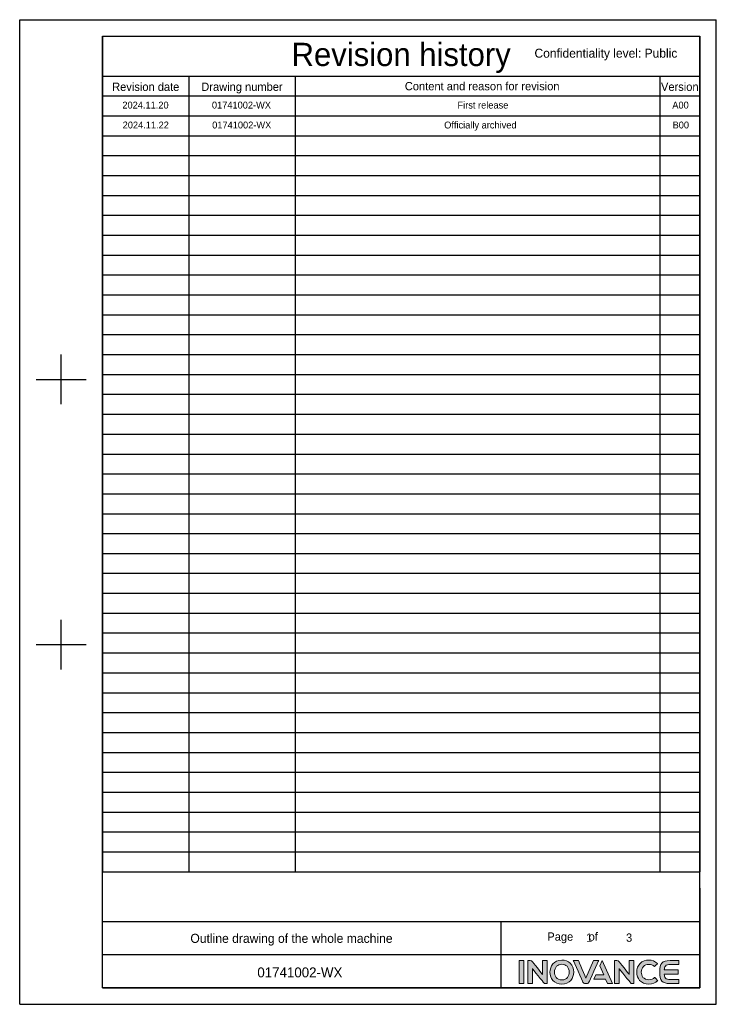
# Model space of a CAD drawing. Header units: millimetres. Extents: x 4086 to 10416, y 123 to 1549.
# Tile 2 of 256: x 5175 to 6184, y 123 to 1549. Entities that reach past the tile are written whole.
import ezdxf
from ezdxf.enums import TextEntityAlignment as Align

# ---------------------------------------------------------------- set-up
doc = ezdxf.new("R2010")
doc.units = ezdxf.units.MM
doc.layers.add('logo-蓝色', color=7, linetype='Continuous', true_color=0x008ccf)
doc.layers.add('模板', color=7, linetype='Continuous')
doc.styles.add('思源黑', font='SourceHanSansCN-Normal.ttf')

# ---------------------------------------------------------------- blocks, each defined once
blk = doc.blocks.new('0')
at = {"layer": 'logo-蓝色'}
h = blk.add_hatch(color=256, dxfattribs=at)
h.dxf.hatch_style = 1
edge = h.paths.add_edge_path()
edge.add_spline(control_points=[(5898.3, 153.2), (5898.3, 153.2), (5904.9, 153.2), (5904.9, 153.2), (5904.9, 153.2), (5904.9, 153.2), (5904.9, 186.6), (5904.9, 186.6), (5904.9, 186.6), (5904.9, 186.6), (5898.3, 186.6), (5898.3, 186.6), (5898.3, 186.6), (5898.3, 186.6), (5898.3, 153.2), (5898.3, 153.2)], knot_values=[0, 0, 0, 0, 0.25, 0.25, 0.25, 0.25, 0.5, 0.5, 0.5, 0.5, 0.75, 0.75, 0.75, 0.75, 1, 1, 1, 1], degree=3, periodic=1)
h = blk.add_hatch(color=256, dxfattribs=at)
h.dxf.hatch_style = 1
edge = h.paths.add_edge_path()
edge.add_spline(control_points=[(5932, 186.7), (5932, 186.7), (5932, 166.6), (5932, 166.6), (5932, 166.6), (5932, 166.6), (5917.3, 185.2), (5917.3, 185.2), (5917.3, 185.2), (5916.6, 186.1), (5915.6, 186.6), (5914.4, 186.6), (5914.4, 186.6), (5914.4, 186.6), (5910.8, 186.6), (5910.8, 186.6), (5910.8, 186.6), (5910.8, 186.6), (5910.8, 153.2), (5910.8, 153.2), (5910.8, 153.2), (5910.8, 153.2), (5917.4, 153.2), (5917.4, 153.2), (5917.4, 153.2), (5917.4, 153.2), (5917.4, 175.1), (5917.4, 175.1), (5917.4, 175.1), (5917.4, 175.1), (5934, 154.2), (5934, 154.2), (5934, 154.2), (5934.5, 153.6), (5935.2, 153.2), (5936, 153.2), (5936, 153.2), (5936, 153.2), (5938.7, 153.2), (5938.7, 153.2), (5938.7, 153.2), (5938.7, 153.2), (5938.7, 186.7), (5938.7, 186.7), (5938.7, 186.7), (5938.7, 186.7), (5932, 186.7), (5932, 186.7)], knot_values=[0, 0, 0, 0, 0.083333, 0.083333, 0.083333, 0.083333, 0.166667, 0.166667, 0.166667, 0.166667, 0.25, 0.25, 0.25, 0.25, 0.333333, 0.333333, 0.333333, 0.333333, 0.416667, 0.416667, 0.416667, 0.416667, 0.5, 0.5, 0.5, 0.5, 0.583333, 0.583333, 0.583333, 0.583333, 0.666667, 0.666667, 0.666667, 0.666667, 0.75, 0.75, 0.75, 0.75, 0.833333, 0.833333, 0.833333, 0.833333, 0.916667, 0.916667, 0.916667, 0.916667, 1, 1, 1, 1], degree=3, periodic=1)
h = blk.add_hatch(color=256, dxfattribs=at)
h.dxf.hatch_style = 1
edge = h.paths.add_edge_path(flags=16)
edge.add_spline(control_points=[(5952.6, 178.4), (5954.5, 180.3), (5957, 181.3), (5960.1, 181.3), (5960.1, 181.3), (5963.2, 181.3), (5965.7, 180.3), (5967.6, 178.4), (5967.6, 178.4), (5969.6, 176.3), (5970.8, 173.1), (5970.7, 169.7), (5970.7, 169.7), (5970.6, 164.4), (5967.8, 158.6), (5960.1, 158.6), (5960.1, 158.6), (5952.5, 158.6), (5949.6, 164.3), (5949.5, 169.7), (5949.5, 169.7), (5949.4, 173), (5950.5, 176.2), (5952.6, 178.4)], knot_values=[0, 0, 0, 0, 0.166667, 0.166667, 0.166667, 0.166667, 0.333333, 0.333333, 0.333333, 0.333333, 0.5, 0.5, 0.5, 0.5, 0.666667, 0.666667, 0.666667, 0.666667, 0.833333, 0.833333, 0.833333, 0.833333, 1, 1, 1, 1], degree=3, periodic=0)
edge = h.paths.add_edge_path()
edge.add_spline(control_points=[(5960.1, 187.3), (5948.3, 187.3), (5942.9, 178.2), (5942.9, 169.7), (5942.9, 169.7), (5942.9, 165.1), (5944.4, 160.9), (5947.1, 157.9), (5947.1, 157.9), (5950.2, 154.4), (5954.7, 152.5), (5960.1, 152.5), (5960.1, 152.5), (5965.5, 152.5), (5970, 154.4), (5973.1, 157.9), (5973.1, 157.9), (5975.7, 161), (5977.2, 165.2), (5977.3, 169.8), (5977.3, 169.8), (5977.3, 174.7), (5975.5, 179.4), (5972.3, 182.6), (5972.3, 182.6), (5969.3, 185.7), (5965, 187.3), (5960.1, 187.3)], knot_values=[0, 0, 0, 0, 0.142857, 0.142857, 0.142857, 0.142857, 0.285714, 0.285714, 0.285714, 0.285714, 0.428571, 0.428571, 0.428571, 0.428571, 0.571429, 0.571429, 0.571429, 0.571429, 0.714286, 0.714286, 0.714286, 0.714286, 0.857143, 0.857143, 0.857143, 0.857143, 1, 1, 1, 1], degree=3, periodic=0)
h = blk.add_hatch(color=256, dxfattribs=at)
h.dxf.hatch_style = 1
edge = h.paths.add_edge_path()
edge.add_spline(control_points=[(6006, 186.6), (6006, 186.6), (5995, 161.1), (5995, 161.1), (5995, 161.1), (5995, 161.1), (5984.1, 186.6), (5984.1, 186.6), (5984.1, 186.6), (5984.1, 186.6), (5976.7, 186.6), (5976.7, 186.6), (5976.7, 186.6), (5976.7, 186.6), (5990.7, 155.4), (5990.7, 155.4), (5990.7, 155.4), (5991.3, 154.1), (5992.5, 153.2), (5994, 153.2), (5994, 153.2), (5994, 153.2), (5994, 153.2), (5994, 153.2), (5994, 153.2), (5994, 153.2), (5996.1, 153.2), (5996.1, 153.2), (5996.1, 153.2), (5996.1, 153.2), (5996.1, 153.2), (5996.1, 153.2), (5996.1, 153.2), (5997.5, 153.2), (5998.8, 154.1), (5999.4, 155.4), (5999.4, 155.4), (5999.4, 155.4), (6013.4, 186.6), (6013.4, 186.6), (6013.4, 186.6), (6013.4, 186.6), (6006, 186.6), (6006, 186.6)], knot_values=[0, 0, 0, 0, 0.090909, 0.090909, 0.090909, 0.090909, 0.181818, 0.181818, 0.181818, 0.181818, 0.272727, 0.272727, 0.272727, 0.272727, 0.363636, 0.363636, 0.363636, 0.363636, 0.454545, 0.454545, 0.454545, 0.454545, 0.545455, 0.545455, 0.545455, 0.545455, 0.636364, 0.636364, 0.636364, 0.636364, 0.727273, 0.727273, 0.727273, 0.727273, 0.818182, 0.818182, 0.818182, 0.818182, 0.909091, 0.909091, 0.909091, 0.909091, 1, 1, 1, 1], degree=3, periodic=1)
h = blk.add_hatch(color=256, dxfattribs=at)
h.dxf.hatch_style = 1
edge = h.paths.add_edge_path()
edge.add_spline(control_points=[(6018.5, 186.6), (6018.5, 186.6), (6015.1, 178.9), (6015.1, 178.9), (6015.1, 178.9), (6015.1, 178.9), (6020.8, 165.7), (6020.8, 165.7), (6020.8, 165.7), (6020.8, 165.7), (6009.1, 165.7), (6009.1, 165.7), (6009.1, 165.7), (6009.1, 165.7), (6006.3, 159.5), (6006.3, 159.5), (6006.3, 159.5), (6006.3, 159.5), (6023.5, 159.5), (6023.5, 159.5), (6023.5, 159.5), (6023.5, 159.5), (6026.3, 153.2), (6026.3, 153.2), (6026.3, 153.2), (6026.3, 153.2), (6033.5, 153.2), (6033.5, 153.2), (6033.5, 153.2), (6033.5, 153.2), (6018.5, 186.6), (6018.5, 186.6)], knot_values=[0, 0, 0, 0, 0.125, 0.125, 0.125, 0.125, 0.25, 0.25, 0.25, 0.25, 0.375, 0.375, 0.375, 0.375, 0.5, 0.5, 0.5, 0.5, 0.625, 0.625, 0.625, 0.625, 0.75, 0.75, 0.75, 0.75, 0.875, 0.875, 0.875, 0.875, 1, 1, 1, 1], degree=3, periodic=1)
h = blk.add_hatch(color=256, dxfattribs=at)
h.dxf.hatch_style = 1
edge = h.paths.add_edge_path()
edge.add_spline(control_points=[(6057.5, 186.7), (6057.5, 186.7), (6057.5, 166.6), (6057.5, 166.6), (6057.5, 166.6), (6057.5, 166.6), (6042.8, 185.2), (6042.8, 185.2), (6042.8, 185.2), (6042.1, 186.1), (6041.1, 186.6), (6039.9, 186.6), (6039.9, 186.6), (6039.9, 186.6), (6036.3, 186.6), (6036.3, 186.6), (6036.3, 186.6), (6036.3, 186.6), (6036.3, 153.2), (6036.3, 153.2), (6036.3, 153.2), (6036.3, 153.2), (6042.9, 153.2), (6042.9, 153.2), (6042.9, 153.2), (6042.9, 153.2), (6042.9, 175.1), (6042.9, 175.1), (6042.9, 175.1), (6042.9, 175.1), (6059.5, 154.2), (6059.5, 154.2), (6059.5, 154.2), (6060, 153.6), (6060.7, 153.2), (6061.5, 153.2), (6061.5, 153.2), (6061.5, 153.2), (6064.1, 153.2), (6064.1, 153.2), (6064.1, 153.2), (6064.1, 153.2), (6064.1, 186.7), (6064.1, 186.7), (6064.1, 186.7), (6064.1, 186.7), (6057.5, 186.7), (6057.5, 186.7)], knot_values=[0, 0, 0, 0, 0.083333, 0.083333, 0.083333, 0.083333, 0.166667, 0.166667, 0.166667, 0.166667, 0.25, 0.25, 0.25, 0.25, 0.333333, 0.333333, 0.333333, 0.333333, 0.416667, 0.416667, 0.416667, 0.416667, 0.5, 0.5, 0.5, 0.5, 0.583333, 0.583333, 0.583333, 0.583333, 0.666667, 0.666667, 0.666667, 0.666667, 0.75, 0.75, 0.75, 0.75, 0.833333, 0.833333, 0.833333, 0.833333, 0.916667, 0.916667, 0.916667, 0.916667, 1, 1, 1, 1], degree=3, periodic=1)
h = blk.add_hatch(color=256, dxfattribs=at)
h.dxf.hatch_style = 1
edge = h.paths.add_edge_path()
edge.add_spline(control_points=[(6094.3, 162.1), (6092.3, 160), (6089.2, 158.8), (6086.2, 158.8), (6086.2, 158.8), (6078, 158.8), (6075.1, 164.4), (6075, 169.8), (6075, 169.8), (6075, 172.9), (6076.1, 175.9), (6078.2, 178), (6078.2, 178), (6080.1, 179.9), (6082.9, 181), (6086.2, 181), (6086.2, 181), (6089.2, 181), (6092, 179.9), (6094, 177.9), (6094, 177.9), (6094, 177.9), (6094.1, 177.8), (6094.1, 177.8), (6094.1, 177.8), (6094.1, 177.8), (6098.6, 182.1), (6098.6, 182.1), (6098.6, 182.1), (6098.6, 182.1), (6098.4, 182.2), (6098.4, 182.2), (6098.4, 182.2), (6095.1, 185.6), (6090.8, 187.3), (6086.2, 187.3), (6086.2, 187.3), (6081, 187.3), (6076.6, 185.7), (6073.4, 182.5), (6073.4, 182.5), (6070.3, 179.3), (6068.5, 174.7), (6068.5, 169.7), (6068.5, 169.7), (6068.5, 165.1), (6070, 160.9), (6072.7, 157.9), (6072.7, 157.9), (6075.8, 154.4), (6080.5, 152.5), (6086.2, 152.5), (6086.2, 152.5), (6091.2, 152.5), (6095.6, 154.2), (6098.9, 157.5), (6098.9, 157.5), (6098.9, 157.5), (6099, 157.6), (6099, 157.6), (6099, 157.6), (6099, 157.6), (6094.5, 162.2), (6094.5, 162.2), (6094.5, 162.2), (6094.5, 162.2), (6094.3, 162.1), (6094.3, 162.1)], knot_values=[0, 0, 0, 0, 0.058824, 0.058824, 0.058824, 0.058824, 0.117647, 0.117647, 0.117647, 0.117647, 0.176471, 0.176471, 0.176471, 0.176471, 0.235294, 0.235294, 0.235294, 0.235294, 0.294118, 0.294118, 0.294118, 0.294118, 0.352941, 0.352941, 0.352941, 0.352941, 0.411765, 0.411765, 0.411765, 0.411765, 0.470588, 0.470588, 0.470588, 0.470588, 0.529412, 0.529412, 0.529412, 0.529412, 0.588235, 0.588235, 0.588235, 0.588235, 0.647059, 0.647059, 0.647059, 0.647059, 0.705882, 0.705882, 0.705882, 0.705882, 0.764706, 0.764706, 0.764706, 0.764706, 0.823529, 0.823529, 0.823529, 0.823529, 0.882353, 0.882353, 0.882353, 0.882353, 0.941176, 0.941176, 0.941176, 0.941176, 1, 1, 1, 1], degree=3, periodic=0)
h = blk.add_hatch(color=256, dxfattribs=at)
h.dxf.hatch_style = 1
edge = h.paths.add_edge_path()
edge.add_spline(control_points=[(6116.9, 180.8), (6116.9, 180.8), (6129.4, 180.8), (6129.4, 180.8), (6129.4, 180.8), (6129.4, 180.8), (6129.4, 186.6), (6129.4, 186.6), (6129.4, 186.6), (6129.4, 186.6), (6116.7, 186.6), (6116.7, 186.6), (6116.7, 186.6), (6105.1, 186.6), (6101.9, 182.2), (6101.9, 170.3), (6101.9, 170.3), (6101.9, 170.3), (6101.9, 169.9), (6101.9, 169.9), (6101.9, 169.9), (6101.9, 169.9), (6101.9, 169.9), (6101.9, 169.9), (6101.9, 169.9), (6101.9, 169.9), (6101.9, 169.9), (6101.9, 169.9), (6101.9, 169.9), (6101.9, 169.9), (6101.9, 169.9), (6101.9, 169.9), (6101.9, 169.9), (6101.9, 169.9), (6101.9, 169.5), (6101.9, 169.5), (6101.9, 169.5), (6101.9, 157.7), (6105.1, 153.2), (6116.7, 153.2), (6116.7, 153.2), (6116.7, 153.2), (6129.4, 153.2), (6129.4, 153.2), (6129.4, 153.2), (6129.4, 153.2), (6129.4, 159), (6129.4, 159), (6129.4, 159), (6129.4, 159), (6116.9, 159), (6116.9, 159), (6116.9, 159), (6113.8, 159), (6111.5, 159.6), (6110.1, 161.2), (6110.1, 161.2), (6109, 162.5), (6108.5, 164.5), (6108.3, 166.8), (6108.3, 166.8), (6108.3, 166.8), (6128.3, 166.8), (6128.3, 166.8), (6128.3, 166.8), (6128.3, 166.8), (6128.3, 169.9), (6128.3, 169.9), (6128.3, 169.9), (6128.3, 169.9), (6128.3, 173), (6128.3, 173), (6128.3, 173), (6128.3, 173), (6108.3, 173), (6108.3, 173), (6108.3, 173), (6108.5, 175.4), (6109, 177.4), (6110.1, 178.7), (6110.1, 178.7), (6111.5, 180.3), (6113.8, 180.8), (6116.9, 180.8)], knot_values=[0, 0, 0, 0, 0.047619, 0.047619, 0.047619, 0.047619, 0.095238, 0.095238, 0.095238, 0.095238, 0.142857, 0.142857, 0.142857, 0.142857, 0.190476, 0.190476, 0.190476, 0.190476, 0.238095, 0.238095, 0.238095, 0.238095, 0.285714, 0.285714, 0.285714, 0.285714, 0.333333, 0.333333, 0.333333, 0.333333, 0.380952, 0.380952, 0.380952, 0.380952, 0.428571, 0.428571, 0.428571, 0.428571, 0.47619, 0.47619, 0.47619, 0.47619, 0.52381, 0.52381, 0.52381, 0.52381, 0.571429, 0.571429, 0.571429, 0.571429, 0.619048, 0.619048, 0.619048, 0.619048, 0.666667, 0.666667, 0.666667, 0.666667, 0.714286, 0.714286, 0.714286, 0.714286, 0.761905, 0.761905, 0.761905, 0.761905, 0.809524, 0.809524, 0.809524, 0.809524, 0.857143, 0.857143, 0.857143, 0.857143, 0.904762, 0.904762, 0.904762, 0.904762, 0.952381, 0.952381, 0.952381, 0.952381, 1, 1, 1, 1], degree=3, periodic=0)
for p, q in [((5175.4, 1549.2), (6183.7, 1549.2)), ((5175.4, 123.2), (5175.4, 1549.2)), ((6183.7, 123.2), (6183.7, 1549.2)), ((5295.4, 1525.2), (6159.6, 1525.2)), ((5295.4, 147.2), (5295.4, 1525.2)), ((5295.4, 1525.2), (5295.4, 315.3)), ((5295.4, 1525.2), (6159.6, 1525.2)), ((6159.6, 147.2), (6159.6, 1525.2)), ((6159.6, 1525.2), (6159.6, 315.3)), ((5295.4, 1467.6), (6159.6, 1467.6)), ((5295.4, 1438.8), (6159.6, 1438.8)), ((5235.4, 992.3), (5235.4, 1064.3)), ((5199.4, 1028.3), (5271.4, 1028.3)), ((5235.4, 608.2), (5235.4, 680.2)), ((5199.4, 644.2), (5271.4, 644.2)), ((6159.6, 291.3), (6159.6, 147.2)), ((5871.6, 195.2), (6159.6, 195.2)), ((5295.4, 147.2), (6159.6, 147.2)), ((5295.4, 147.2), (6159.6, 147.2)), ((5175.4, 123.2), (6183.7, 123.2))]:
    blk.add_line(p, q)
at = {"color": 2}
for p, q in [((5420.2, 1467.6), (5420.2, 315.3)), ((5573.9, 1467.6), (5573.9, 315.3)), ((6102, 1467.6), (6102, 315.3)), ((5295.4, 1410), (6159.6, 1410)), ((5295.4, 1381.2), (6159.6, 1381.2)), ((5295.4, 1352.4), (6159.6, 1352.4)), ((5295.4, 1323.6), (6159.6, 1323.6)), ((5295.4, 1294.8), (6159.6, 1294.8)), ((5295.4, 1265.9), (6159.6, 1265.9)), ((5295.4, 1237.1), (6159.6, 1237.1)), ((5295.4, 1208.3), (6159.6, 1208.3)), ((5295.4, 1179.5), (6159.6, 1179.5)), ((5295.4, 1150.7), (6159.6, 1150.7)), ((5295.4, 1121.9), (6159.6, 1121.9)), ((5295.4, 1093.1), (6159.6, 1093.1)), ((5295.4, 1064.3), (6159.6, 1064.3)), ((5295.4, 1035.5), (6159.6, 1035.5)), ((5295.4, 1006.7), (6159.6, 1006.7)), ((5295.4, 977.9), (6159.6, 977.9)), ((5295.4, 949.1), (6159.6, 949.1)), ((5295.4, 920.2), (6159.6, 920.2)), ((5295.4, 891.4), (6159.6, 891.4)), ((5295.4, 862.6), (6159.6, 862.6)), ((5295.4, 833.8), (6159.6, 833.8)), ((5295.4, 805), (6159.6, 805)), ((5295.4, 776.2), (6159.6, 776.2)), ((5295.4, 747.4), (6159.6, 747.4)), ((5295.4, 718.6), (6159.6, 718.6)), ((5295.4, 689.8), (6159.6, 689.8)), ((5295.4, 661), (6159.6, 661)), ((5295.4, 632.2), (6159.6, 632.2)), ((5295.4, 603.4), (6159.6, 603.4)), ((5295.4, 574.5), (6159.6, 574.5)), ((5295.4, 545.7), (6159.6, 545.7)), ((5295.4, 516.9), (6159.6, 516.9)), ((5295.4, 488.1), (6159.6, 488.1)), ((5295.4, 459.3), (6159.6, 459.3)), ((5295.4, 430.5), (6159.6, 430.5)), ((5295.4, 401.7), (6159.6, 401.7)), ((5295.4, 372.9), (6159.6, 372.9)), ((5295.4, 344.1), (6159.6, 344.1)), ((5295.4, 315.3), (6159.6, 315.3))]:
    blk.add_line(p, q, dxfattribs=at)
at = {"color": 2, "linetype": 'Continuous'}
for p, q in [((5295.4, 243.3), (6159.6, 243.3)), ((5295.4, 195.2), (5871.6, 195.2)), ((5583.5, 147.2), (5669.9, 147.2)), ((5669.9, 147.2), (5871.6, 147.2)), ((5943.6, 147.2), (6159.6, 147.2))]:
    blk.add_line(p, q, dxfattribs=at)
at = {"linetype": 'Continuous'}
for p, q in [((5871.6, 243.3), (5871.6, 195.2)), ((5871.6, 195.2), (5871.6, 147.2))]:
    blk.add_line(p, q, dxfattribs=at)
at = {"color": 7, "linetype": 'Continuous'}
blk.add_line((6159.6, 147.2), (5295.4, 147.2), dxfattribs=at)
at = {"layer": 'logo-蓝色', "lineweight": 9}
for points, knots in [([(5904.9, 186.6), (5904.9, 186.6), (5904.9, 186.6), (5898.3, 186.6), (5898.3, 186.6)], [0.5, 0.5, 0.5, 0.5, 0.5, 0.75, 0.75, 0.75, 0.75]), ([(5898.3, 186.6), (5898.3, 186.6), (5898.3, 186.6), (5898.3, 153.2), (5898.3, 153.2)], [0.75, 0.75, 0.75, 0.75, 0.75, 1, 1, 1, 1]), ([(5904.9, 153.2), (5904.9, 153.2), (5904.9, 153.2), (5904.9, 186.6), (5904.9, 186.6)], [0.25, 0.25, 0.25, 0.25, 0.25, 0.5, 0.5, 0.5, 0.5]), ([(5914.4, 186.6), (5914.4, 186.6), (5914.4, 186.6), (5910.8, 186.6), (5910.8, 186.6)], [0.25, 0.25, 0.25, 0.25, 0.25000001, 0.33333333, 0.33333333, 0.33333333, 0.33333333]), ([(5910.8, 186.6), (5910.8, 186.6), (5910.8, 186.6), (5910.8, 153.2), (5910.8, 153.2)], [0.33333333, 0.33333333, 0.33333333, 0.33333333, 0.33333334, 0.41666667, 0.41666667, 0.41666667, 0.41666667]), ([(5917.3, 185.2), (5917.3, 185.2), (5916.6, 186.1), (5915.6, 186.6), (5914.4, 186.6)], [0.16666667, 0.16666667, 0.16666667, 0.16666667, 0.16666668, 0.25, 0.25, 0.25, 0.25]), ([(5938.7, 186.7), (5938.7, 186.7), (5938.7, 186.7), (5932, 186.7), (5932, 186.7)], [0.91666667, 0.91666667, 0.91666667, 0.91666667, 0.91666668, 1, 1, 1, 1]), ([(5938.7, 153.2), (5938.7, 153.2), (5938.7, 153.2), (5938.7, 186.7), (5938.7, 186.7)], [0.83333333, 0.83333333, 0.83333333, 0.83333333, 0.83333334, 0.91666667, 0.91666667, 0.91666667, 0.91666667]), ([(5972.3, 182.6), (5972.3, 182.6), (5969.3, 185.7), (5965, 187.3), (5960.1, 187.3)], [0.8571429, 0.8571429, 0.8571429, 0.8571429, 0.8571429, 1, 1, 1, 1]), ([(5984.1, 186.6), (5984.1, 186.6), (5984.1, 186.6), (5976.7, 186.6), (5976.7, 186.6)], [0.18181818, 0.18181818, 0.18181818, 0.18181818, 0.18181819, 0.27272727, 0.27272727, 0.27272727, 0.27272727]), ([(5976.7, 186.6), (5976.7, 186.6), (5976.7, 186.6), (5990.7, 155.4), (5990.7, 155.4)], [0.27272727, 0.27272727, 0.27272727, 0.27272727, 0.27272728, 0.36363636, 0.36363636, 0.36363636, 0.36363636]), ([(5995, 161.1), (5995, 161.1), (5995, 161.1), (5984.1, 186.6), (5984.1, 186.6)], [0.09090909, 0.09090909, 0.09090909, 0.09090909, 0.0909091, 0.18181818, 0.18181818, 0.18181818, 0.18181818]), ([(5999.4, 155.4), (5999.4, 155.4), (5999.4, 155.4), (6013.4, 186.6), (6013.4, 186.6)], [0.81818182, 0.81818182, 0.81818182, 0.81818182, 0.81818183, 0.90909091, 0.90909091, 0.90909091, 0.90909091]), ([(6013.4, 186.6), (6013.4, 186.6), (6013.4, 186.6), (6006, 186.6), (6006, 186.6)], [0.90909091, 0.90909091, 0.90909091, 0.90909091, 0.90909092, 1, 1, 1, 1]), ([(6033.5, 153.2), (6033.5, 153.2), (6033.5, 153.2), (6018.5, 186.6), (6018.5, 186.6)], [0.875, 0.875, 0.875, 0.875, 0.875, 1, 1, 1, 1]), ([(6039.9, 186.6), (6039.9, 186.6), (6039.9, 186.6), (6036.3, 186.6), (6036.3, 186.6)], [0.25, 0.25, 0.25, 0.25, 0.25000001, 0.33333333, 0.33333333, 0.33333333, 0.33333333]), ([(6036.3, 186.6), (6036.3, 186.6), (6036.3, 186.6), (6036.3, 153.2), (6036.3, 153.2)], [0.33333333, 0.33333333, 0.33333333, 0.33333333, 0.33333334, 0.41666667, 0.41666667, 0.41666667, 0.41666667]), ([(6042.8, 185.2), (6042.8, 185.2), (6042.1, 186.1), (6041.1, 186.6), (6039.9, 186.6)], [0.16666667, 0.16666667, 0.16666667, 0.16666667, 0.16666668, 0.25, 0.25, 0.25, 0.25]), ([(6064.1, 186.7), (6064.1, 186.7), (6064.1, 186.7), (6057.5, 186.7), (6057.5, 186.7)], [0.91666667, 0.91666667, 0.91666667, 0.91666667, 0.91666668, 1, 1, 1, 1]), ([(6064.1, 153.2), (6064.1, 153.2), (6064.1, 153.2), (6064.1, 186.7), (6064.1, 186.7)], [0.83333333, 0.83333333, 0.83333333, 0.83333333, 0.83333334, 0.91666667, 0.91666667, 0.91666667, 0.91666667]), ([(6098.4, 182.2), (6098.4, 182.2), (6095.1, 185.6), (6090.8, 187.3), (6086.2, 187.3), (6086.2, 187.3), (6081, 187.3), (6076.6, 185.7), (6073.4, 182.5)], [0.4705882, 0.4705882, 0.4705882, 0.4705882, 0.4705882, 0.5294118, 0.5294118, 0.5294118, 0.5294118, 0.5882353, 0.5882353, 0.5882353, 0.5882353]), ([(6116.7, 186.6), (6116.7, 186.6), (6105.1, 186.6), (6101.9, 182.2), (6101.9, 170.3)], [0.14285714, 0.14285714, 0.14285714, 0.14285714, 0.14285715, 0.19047619, 0.19047619, 0.19047619, 0.19047619]), ([(6129.4, 186.6), (6129.4, 186.6), (6129.4, 186.6), (6116.7, 186.6), (6116.7, 186.6)], [0.0952381, 0.0952381, 0.0952381, 0.0952381, 0.09523811, 0.14285714, 0.14285714, 0.14285714, 0.14285714]), ([(6129.4, 180.8), (6129.4, 180.8), (6129.4, 180.8), (6129.4, 186.6), (6129.4, 186.6)], [0.04761905, 0.04761905, 0.04761905, 0.04761905, 0.04761906, 0.0952381, 0.0952381, 0.0952381, 0.0952381]), ([(5932, 166.6), (5932, 166.6), (5932, 166.6), (5917.3, 185.2), (5917.3, 185.2)], [0.08333333, 0.08333333, 0.08333333, 0.08333333, 0.08333334, 0.16666667, 0.16666667, 0.16666667, 0.16666667]), ([(5917.4, 153.2), (5917.4, 153.2), (5917.4, 153.2), (5917.4, 175.1), (5917.4, 175.1)], [0.5, 0.5, 0.5, 0.5, 0.50000001, 0.58333333, 0.58333333, 0.58333333, 0.58333333]), ([(5917.4, 175.1), (5917.4, 175.1), (5917.4, 175.1), (5934, 154.2), (5934, 154.2)], [0.58333333, 0.58333333, 0.58333333, 0.58333333, 0.58333334, 0.66666667, 0.66666667, 0.66666667, 0.66666667]), ([(5949.5, 169.7), (5949.5, 169.7), (5949.4, 173), (5950.5, 176.2), (5952.6, 178.4)], [0.8333333, 0.8333333, 0.8333333, 0.8333333, 0.8333333, 1, 1, 1, 1]), ([(5960.1, 181.3), (5960.1, 181.3), (5963.2, 181.3), (5965.7, 180.3), (5967.6, 178.4)], [0.1666667, 0.1666667, 0.1666667, 0.1666667, 0.1666667, 0.3333333, 0.3333333, 0.3333333, 0.3333333]), ([(5967.6, 178.4), (5967.6, 178.4), (5969.6, 176.3), (5970.8, 173.1), (5970.7, 169.7)], [0.3333333, 0.3333333, 0.3333333, 0.3333333, 0.3333333, 0.5, 0.5, 0.5, 0.5]), ([(5977.3, 169.8), (5977.3, 169.8), (5977.3, 174.7), (5975.5, 179.4), (5972.3, 182.6)], [0.7142857, 0.7142857, 0.7142857, 0.7142857, 0.7142857, 0.8571429, 0.8571429, 0.8571429, 0.8571429]), ([(6015.1, 178.9), (6015.1, 178.9), (6015.1, 178.9), (6020.8, 165.7), (6020.8, 165.7)], [0.125, 0.125, 0.125, 0.125, 0.125, 0.25, 0.25, 0.25, 0.25]), ([(6057.5, 166.6), (6057.5, 166.6), (6057.5, 166.6), (6042.8, 185.2), (6042.8, 185.2)], [0.08333333, 0.08333333, 0.08333333, 0.08333333, 0.08333334, 0.16666667, 0.16666667, 0.16666667, 0.16666667]), ([(6042.9, 153.2), (6042.9, 153.2), (6042.9, 153.2), (6042.9, 175.1), (6042.9, 175.1)], [0.5, 0.5, 0.5, 0.5, 0.50000001, 0.58333333, 0.58333333, 0.58333333, 0.58333333]), ([(6042.9, 175.1), (6042.9, 175.1), (6042.9, 175.1), (6059.5, 154.2), (6059.5, 154.2)], [0.58333333, 0.58333333, 0.58333333, 0.58333333, 0.58333334, 0.66666667, 0.66666667, 0.66666667, 0.66666667]), ([(6073.4, 182.5), (6073.4, 182.5), (6070.3, 179.3), (6068.5, 174.7), (6068.5, 169.7)], [0.58823529, 0.58823529, 0.58823529, 0.58823529, 0.5882353, 0.64705882, 0.64705882, 0.64705882, 0.64705882]), ([(6075, 169.8), (6075, 169.8), (6075, 172.9), (6076.1, 175.9), (6078.2, 178)], [0.11764706, 0.11764706, 0.11764706, 0.11764706, 0.11764707, 0.17647059, 0.17647059, 0.17647059, 0.17647059]), ([(6078.2, 178), (6078.2, 178), (6080.1, 179.9), (6082.9, 181), (6086.2, 181)], [0.17647059, 0.17647059, 0.17647059, 0.17647059, 0.1764706, 0.23529412, 0.23529412, 0.23529412, 0.23529412]), ([(6086.2, 181), (6086.2, 181), (6089.2, 181), (6092, 179.9), (6094, 177.9)], [0.23529412, 0.23529412, 0.23529412, 0.23529412, 0.23529413, 0.29411765, 0.29411765, 0.29411765, 0.29411765]), ([(6094, 177.9), (6094, 177.9), (6094, 177.9), (6094.1, 177.8), (6094.1, 177.8)], [0.29411765, 0.29411765, 0.29411765, 0.29411765, 0.29411766, 0.35294118, 0.35294118, 0.35294118, 0.35294118]), ([(6094.1, 177.8), (6094.1, 177.8), (6094.1, 177.8), (6098.6, 182.1), (6098.6, 182.1)], [0.35294118, 0.35294118, 0.35294118, 0.35294118, 0.35294119, 0.41176471, 0.41176471, 0.41176471, 0.41176471]), ([(6098.6, 182.1), (6098.6, 182.1), (6098.6, 182.1), (6098.4, 182.2), (6098.4, 182.2)], [0.41176471, 0.41176471, 0.41176471, 0.41176471, 0.41176472, 0.47058824, 0.47058824, 0.47058824, 0.47058824]), ([(6108.3, 173), (6108.3, 173), (6108.5, 175.4), (6109, 177.4), (6110.1, 178.7)], [0.9047619, 0.9047619, 0.9047619, 0.9047619, 0.90476191, 0.95238095, 0.95238095, 0.95238095, 0.95238095]), ([(6128.3, 173), (6128.3, 173), (6128.3, 173), (6108.3, 173), (6108.3, 173)], [0.85714286, 0.85714286, 0.85714286, 0.85714286, 0.85714287, 0.9047619, 0.9047619, 0.9047619, 0.9047619]), ([(6110.1, 178.7), (6110.1, 178.7), (6111.5, 180.3), (6113.8, 180.8), (6116.9, 180.8)], [0.95238095, 0.95238095, 0.95238095, 0.95238095, 0.95238096, 1, 1, 1, 1]), ([(6128.3, 169.9), (6128.3, 169.9), (6128.3, 169.9), (6128.3, 173), (6128.3, 173)], [0.80952381, 0.80952381, 0.80952381, 0.80952381, 0.80952382, 0.85714286, 0.85714286, 0.85714286, 0.85714286]), ([(5942.9, 169.7), (5942.9, 169.7), (5942.9, 165.1), (5944.4, 160.9), (5947.1, 157.9)], [0.1428571, 0.1428571, 0.1428571, 0.1428571, 0.1428572, 0.2857143, 0.2857143, 0.2857143, 0.2857143]), ([(5947.1, 157.9), (5947.1, 157.9), (5950.2, 154.4), (5954.7, 152.5), (5960.1, 152.5)], [0.2857143, 0.2857143, 0.2857143, 0.2857143, 0.2857143, 0.4285714, 0.4285714, 0.4285714, 0.4285714]), ([(5970.7, 169.7), (5970.7, 169.7), (5970.6, 164.4), (5967.8, 158.6), (5960.1, 158.6), (5960.1, 158.6), (5952.5, 158.6), (5949.6, 164.3), (5949.5, 169.7)], [0.5, 0.5, 0.5, 0.5, 0.5, 0.6666667, 0.6666667, 0.6666667, 0.6666667, 0.8333333, 0.8333333, 0.8333333, 0.8333333]), ([(5960.1, 152.5), (5960.1, 152.5), (5965.5, 152.5), (5970, 154.4), (5973.1, 157.9)], [0.4285714, 0.4285714, 0.4285714, 0.4285714, 0.4285714, 0.5714286, 0.5714286, 0.5714286, 0.5714286]), ([(5973.1, 157.9), (5973.1, 157.9), (5975.7, 161), (5977.2, 165.2), (5977.3, 169.8)], [0.5714286, 0.5714286, 0.5714286, 0.5714286, 0.5714286, 0.7142857, 0.7142857, 0.7142857, 0.7142857]), ([(6009.1, 165.7), (6009.1, 165.7), (6009.1, 165.7), (6006.3, 159.5), (6006.3, 159.5)], [0.375, 0.375, 0.375, 0.375, 0.375, 0.5, 0.5, 0.5, 0.5]), ([(6006.3, 159.5), (6006.3, 159.5), (6006.3, 159.5), (6023.5, 159.5), (6023.5, 159.5)], [0.5, 0.5, 0.5, 0.5, 0.5, 0.625, 0.625, 0.625, 0.625]), ([(6020.8, 165.7), (6020.8, 165.7), (6020.8, 165.7), (6009.1, 165.7), (6009.1, 165.7)], [0.25, 0.25, 0.25, 0.25, 0.25, 0.375, 0.375, 0.375, 0.375]), ([(6023.5, 159.5), (6023.5, 159.5), (6023.5, 159.5), (6026.3, 153.2), (6026.3, 153.2)], [0.625, 0.625, 0.625, 0.625, 0.625, 0.75, 0.75, 0.75, 0.75]), ([(6068.5, 169.7), (6068.5, 169.7), (6068.5, 165.1), (6070, 160.9), (6072.7, 157.9)], [0.64705882, 0.64705882, 0.64705882, 0.64705882, 0.64705883, 0.70588235, 0.70588235, 0.70588235, 0.70588235]), ([(6072.7, 157.9), (6072.7, 157.9), (6075.8, 154.4), (6080.5, 152.5), (6086.2, 152.5), (6086.2, 152.5), (6091.2, 152.5), (6095.6, 154.2), (6098.9, 157.5)], [0.7058824, 0.7058824, 0.7058824, 0.7058824, 0.7058824, 0.7647059, 0.7647059, 0.7647059, 0.7647059, 0.8235294, 0.8235294, 0.8235294, 0.8235294]), ([(6094.3, 162.1), (6092.3, 160), (6089.2, 158.8), (6086.2, 158.8), (6086.2, 158.8), (6078, 158.8), (6075.1, 164.4), (6075, 169.8)], [0, 0, 0, 0, 0.0588235, 0.0588235, 0.0588235, 0.0588235, 0.1176471, 0.1176471, 0.1176471, 0.1176471]), ([(6094.5, 162.2), (6094.5, 162.2), (6094.5, 162.2), (6094.3, 162.1), (6094.3, 162.1)], [0.94117647, 0.94117647, 0.94117647, 0.94117647, 0.94117648, 1, 1, 1, 1]), ([(6099, 157.6), (6099, 157.6), (6099, 157.6), (6094.5, 162.2), (6094.5, 162.2)], [0.88235294, 0.88235294, 0.88235294, 0.88235294, 0.88235295, 0.94117647, 0.94117647, 0.94117647, 0.94117647]), ([(6098.9, 157.5), (6098.9, 157.5), (6098.9, 157.5), (6099, 157.6), (6099, 157.6)], [0.82352941, 0.82352941, 0.82352941, 0.82352941, 0.82352942, 0.88235294, 0.88235294, 0.88235294, 0.88235294]), ([(6101.9, 170.3), (6101.9, 170.3), (6101.9, 170.3), (6101.9, 169.9), (6101.9, 169.9)], [0.19047619, 0.19047619, 0.19047619, 0.19047619, 0.1904762, 0.23809524, 0.23809524, 0.23809524, 0.23809524]), ([(6101.9, 169.9), (6101.9, 169.9), (6101.9, 169.9), (6101.9, 169.9), (6101.9, 169.9)], [0.23809524, 0.23809524, 0.23809524, 0.23809524, 0.23809525, 0.28571429, 0.28571429, 0.28571429, 0.28571429]), ([(6101.9, 169.9), (6101.9, 169.9), (6101.9, 169.9), (6101.9, 169.9), (6101.9, 169.9)], [0.28571429, 0.28571429, 0.28571429, 0.28571429, 0.2857143, 0.33333333, 0.33333333, 0.33333333, 0.33333333]), ([(6101.9, 169.9), (6101.9, 169.9), (6101.9, 169.9), (6101.9, 169.9), (6101.9, 169.9)], [0.33333333, 0.33333333, 0.33333333, 0.33333333, 0.33333334, 0.38095238, 0.38095238, 0.38095238, 0.38095238]), ([(6101.9, 169.9), (6101.9, 169.9), (6101.9, 169.9), (6101.9, 169.5), (6101.9, 169.5)], [0.38095238, 0.38095238, 0.38095238, 0.38095238, 0.38095239, 0.42857143, 0.42857143, 0.42857143, 0.42857143]), ([(6101.9, 169.5), (6101.9, 169.5), (6101.9, 157.7), (6105.1, 153.2), (6116.7, 153.2)], [0.42857143, 0.42857143, 0.42857143, 0.42857143, 0.42857144, 0.47619048, 0.47619048, 0.47619048, 0.47619048]), ([(6110.1, 161.2), (6110.1, 161.2), (6109, 162.5), (6108.5, 164.5), (6108.3, 166.8)], [0.66666667, 0.66666667, 0.66666667, 0.66666667, 0.66666668, 0.71428571, 0.71428571, 0.71428571, 0.71428571]), ([(6108.3, 166.8), (6108.3, 166.8), (6108.3, 166.8), (6128.3, 166.8), (6128.3, 166.8)], [0.71428571, 0.71428571, 0.71428571, 0.71428571, 0.71428572, 0.76190476, 0.76190476, 0.76190476, 0.76190476]), ([(6129.4, 159), (6129.4, 159), (6129.4, 159), (6116.9, 159), (6116.9, 159), (6116.9, 159), (6113.8, 159), (6111.5, 159.6), (6110.1, 161.2)], [0.57142857, 0.57142857, 0.57142857, 0.57142857, 0.57142858, 0.61904762, 0.61904762, 0.61904762, 0.61904763, 0.66666667, 0.66666667, 0.66666667, 0.66666667]), ([(6128.3, 166.8), (6128.3, 166.8), (6128.3, 166.8), (6128.3, 169.9), (6128.3, 169.9)], [0.76190476, 0.76190476, 0.76190476, 0.76190476, 0.76190477, 0.80952381, 0.80952381, 0.80952381, 0.80952381]), ([(6129.4, 153.2), (6129.4, 153.2), (6129.4, 153.2), (6129.4, 159), (6129.4, 159)], [0.52380952, 0.52380952, 0.52380952, 0.52380952, 0.52380953, 0.57142857, 0.57142857, 0.57142857, 0.57142857]), ([(5910.8, 153.2), (5910.8, 153.2), (5910.8, 153.2), (5917.4, 153.2), (5917.4, 153.2)], [0.41666667, 0.41666667, 0.41666667, 0.41666667, 0.41666668, 0.5, 0.5, 0.5, 0.5]), ([(5934, 154.2), (5934, 154.2), (5934.5, 153.6), (5935.2, 153.2), (5936, 153.2)], [0.66666667, 0.66666667, 0.66666667, 0.66666667, 0.66666668, 0.75, 0.75, 0.75, 0.75]), ([(5936, 153.2), (5936, 153.2), (5936, 153.2), (5938.7, 153.2), (5938.7, 153.2)], [0.75, 0.75, 0.75, 0.75, 0.75000001, 0.83333333, 0.83333333, 0.83333333, 0.83333333]), ([(5990.7, 155.4), (5990.7, 155.4), (5991.3, 154.1), (5992.5, 153.2), (5994, 153.2)], [0.36363636, 0.36363636, 0.36363636, 0.36363636, 0.36363637, 0.45454545, 0.45454545, 0.45454545, 0.45454545]), ([(5994, 153.2), (5994, 153.2), (5994, 153.2), (5994, 153.2), (5994, 153.2)], [0.45454545, 0.45454545, 0.45454545, 0.45454545, 0.45454546, 0.54545455, 0.54545455, 0.54545455, 0.54545455]), ([(5994, 153.2), (5994, 153.2), (5994, 153.2), (5996.1, 153.2), (5996.1, 153.2)], [0.54545455, 0.54545455, 0.54545455, 0.54545455, 0.54545456, 0.63636364, 0.63636364, 0.63636364, 0.63636364]), ([(5996.1, 153.2), (5996.1, 153.2), (5997.5, 153.2), (5998.8, 154.1), (5999.4, 155.4)], [0.72727273, 0.72727273, 0.72727273, 0.72727273, 0.72727274, 0.81818182, 0.81818182, 0.81818182, 0.81818182]), ([(5996.1, 153.2), (5996.1, 153.2), (5996.1, 153.2), (5996.1, 153.2), (5996.1, 153.2)], [0.63636364, 0.63636364, 0.63636364, 0.63636364, 0.63636365, 0.72727273, 0.72727273, 0.72727273, 0.72727273]), ([(6026.3, 153.2), (6026.3, 153.2), (6026.3, 153.2), (6033.5, 153.2), (6033.5, 153.2)], [0.75, 0.75, 0.75, 0.75, 0.75, 0.875, 0.875, 0.875, 0.875]), ([(6036.3, 153.2), (6036.3, 153.2), (6036.3, 153.2), (6042.9, 153.2), (6042.9, 153.2)], [0.41666667, 0.41666667, 0.41666667, 0.41666667, 0.41666668, 0.5, 0.5, 0.5, 0.5]), ([(6059.5, 154.2), (6059.5, 154.2), (6060, 153.6), (6060.7, 153.2), (6061.5, 153.2)], [0.66666667, 0.66666667, 0.66666667, 0.66666667, 0.66666668, 0.75, 0.75, 0.75, 0.75]), ([(6061.5, 153.2), (6061.5, 153.2), (6061.5, 153.2), (6064.1, 153.2), (6064.1, 153.2)], [0.75, 0.75, 0.75, 0.75, 0.75000001, 0.83333333, 0.83333333, 0.83333333, 0.83333333]), ([(6116.7, 153.2), (6116.7, 153.2), (6116.7, 153.2), (6129.4, 153.2), (6129.4, 153.2)], [0.47619048, 0.47619048, 0.47619048, 0.47619048, 0.47619049, 0.52380952, 0.52380952, 0.52380952, 0.52380952])]:
    blk.add_open_spline(points, degree=3, knots=knots, dxfattribs=at)
for points in [[(5932, 186.7), (5932, 186.7), (5932, 166.6), (5932, 166.6)], [(5960.1, 187.3), (5948.3, 187.3), (5942.9, 178.2), (5942.9, 169.7)], [(6006, 186.6), (6006, 186.6), (5995, 161.1), (5995, 161.1)], [(6018.5, 186.6), (6018.5, 186.6), (6015.1, 178.9), (6015.1, 178.9)], [(6057.5, 186.7), (6057.5, 186.7), (6057.5, 166.6), (6057.5, 166.6)], [(5952.6, 178.4), (5954.5, 180.3), (5957, 181.3), (5960.1, 181.3)], [(6116.9, 180.8), (6116.9, 180.8), (6129.4, 180.8), (6129.4, 180.8)], [(5898.3, 153.2), (5898.3, 153.2), (5904.9, 153.2), (5904.9, 153.2)]]:
    blk.add_open_spline(points, degree=3, dxfattribs=at)
at = {"color": 2, "style": '思源黑'}
for s, height, p in [('Revision history', 33.609, (5727.5, 1482.1)), ('Revision date', 12.003, (5357.8, 1446.1)), ('Drawing number', 12.003, (5497.1, 1446.1)), ('Version', 12, (6130.8, 1446.1))]:
    blk.add_text(s, height=height, dxfattribs=at).set_placement(p, align=Align.CENTER)
at = {"style": '思源黑'}
for s, height, p in [('Confidentiality level: Public', 13, (5920.5, 1494.2)), ('Outline drawing of the whole machine', 13.125, (5422.4, 212.2))]:
    blk.add_text(s, height=height, dxfattribs=at).set_placement(p)
at = {"color": 2, "style": '思源黑'}
for s, p in [('Content and reason for revision', (5844.8, 1453.2)), ('Page     of    ', (5984.6, 219.8))]:
    blk.add_text(s, height=12.003, dxfattribs=at).set_placement(p, align=Align.MIDDLE)
at = {"linetype": 'Continuous', "lineweight": 0, "ltscale": 0.3, "style": '思源黑'}
for tag, height, p in [('编码', 38.4, (4697.6, 936.4)), ('版本号', 38.4, (4693.3, 843)), ('当前页', 12, (5999.6, 219.8)), ('总页数', 12, (6057.4, 219.8))]:
    blk.add_attdef(tag, text='', height=height, dxfattribs=at).set_placement(p, align=Align.MIDDLE)
at = {"ltscale": 0.3, "style": '思源黑'}
blk.add_attdef('编码', text='', height=14.4, dxfattribs=at).set_placement((5580.9, 169.5), align=Align.MIDDLE)

msp = doc.modelspace()

# ---------------------------------------------------------------- block references
ref = msp.add_blockref('0', (0, 0))
ref.add_attrib('编码', '01741002-WX', dxfattribs={"ltscale": 0.3, "height": 14.4, "style": '思源黑'}).set_placement((5580.888, 169.455), align=Align.MIDDLE)
ref.add_attrib('当前页', '1', dxfattribs={"linetype": 'Continuous', "lineweight": 0, "ltscale": 0.3, "height": 12.003, "style": '思源黑'}).set_placement((5999.591, 219.805), align=Align.MIDDLE)
ref.add_attrib('总页数', '3', dxfattribs={"linetype": 'Continuous', "lineweight": 0, "ltscale": 0.3, "height": 12.003, "style": '思源黑'}).set_placement((6057.434, 219.805), align=Align.MIDDLE)

# ---------------------------------------------------------------- texts
at = {"layer": '模板', "char_height": 10, "attachment_point": 1, "style": '思源黑'}
for s, width, insert in [('2024.11.20', 72.29331, (5323.984, 1430.527)), ('01741002-WX', 72.29331, (5453.604, 1430.527)), ('First release', 103.19556, (5809.084, 1430.527)), ('A00', 23.61169, (6119.982, 1430.527)), ('2024.11.22', 72.29331, (5324.385, 1401.688)), ('01741002-WX', 72.29331, (5454.005, 1401.688)), ('Officially archived', 117.7292, (5789.767, 1401.688)), ('B00', 23.61169, (6120.383, 1401.688))]:
    msp.add_mtext_dynamic_manual_height_columns(s, width=width, gutter_width=12.5, heights=[0], dxfattribs=dict(at, insert=insert))

doc.saveas('drawing.dxf')
